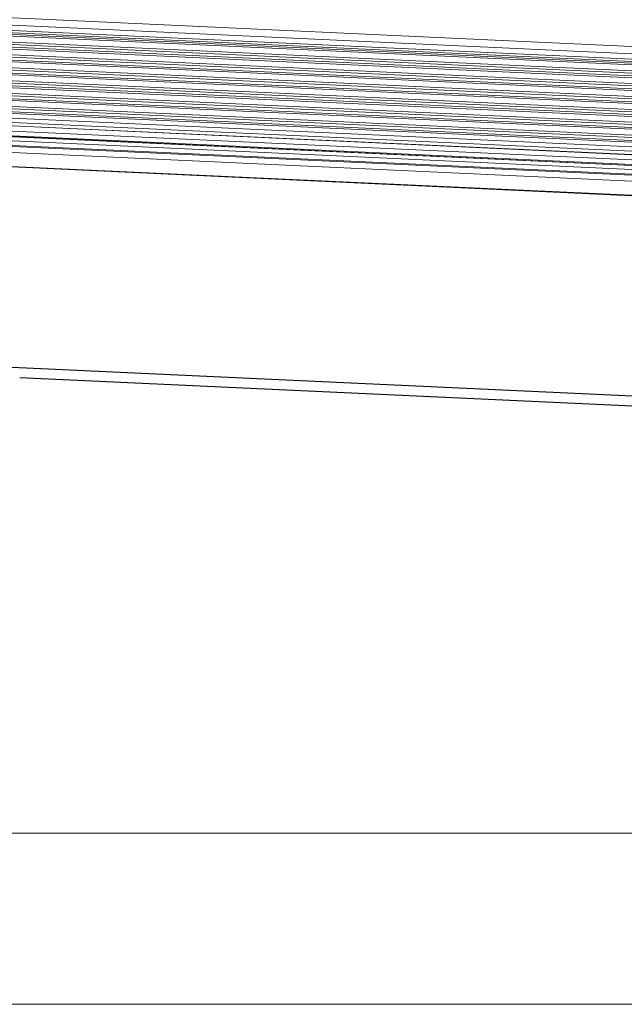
# Model space of a CAD drawing. Header units: millimetres. Extents: x 36962 to 38454, y -11669 to -10615.
# Tile 5 of 30: x 37119 to 37211, y -11669 to -11519. Entities that reach past the tile are written whole.
import ezdxf

# ---------------------------------------------------------------- set-up
doc = ezdxf.new("R2010")
doc.units = ezdxf.units.MM
doc.header["$LTSCALE"] = 50
doc.layers.get('0').update_dxf_attribs({"lineweight": 18})
doc.layers.add('02___PRT_ALL_AXES', color=7, linetype='Continuous')

msp = doc.modelspace()

# ---------------------------------------------------------------- linework, layer by layer
at = {"color": 7, "linetype": 'Continuous'}
for p, q in [((37066.39, -11517.24), (37356.85, -11530.7)), ((37071.26, -11516.35), (37351.07, -11529.32)), ((37064.63, -11518.37), (37355.09, -11531.83)), ((37064.63, -11518.59), (37355.09, -11532.05)), ((37355.59, -11531.5), (37065.13, -11518.04)), ((37355.09, -11533.58), (37064.63, -11520.12)), ((37064.68, -11518.87), (37355.14, -11532.33)), ((37355.14, -11533.23), (37064.68, -11519.77)), ((37064.63, -11520.56), (37355.09, -11534.02)), ((37355.13, -11535.2), (37064.67, -11521.74)), ((37064.68, -11520.84), (37355.14, -11534.3)), ((37355.08, -11535.55), (37064.62, -11522.09)), ((37064.62, -11522.53), (37355.08, -11535.99)), ((37064.67, -11522.81), (37355.13, -11536.27)), ((37064.61, -11524.5), (37355.07, -11537.96)), ((37355.08, -11537.52), (37064.62, -11524.06)), ((37064.66, -11524.79), (37355.12, -11538.25)), ((37355.13, -11537.17), (37064.67, -11523.71)), ((37355.07, -11539.49), (37064.61, -11526.03)), ((37355.03, -11539.14), (37064.66, -11525.68)), ((37064.61, -11526.48), (37355.07, -11539.94)), ((37064.66, -11526.76), (37355.12, -11540.22)), ((37355.12, -11541.12), (37064.66, -11527.66)), ((37355.06, -11541.46), (37064.6, -11528)), ((37064.6, -11528.45), (37355.06, -11541.91)), ((37064.65, -11528.73), (37355.11, -11542.19)), ((37064.59, -11530.42), (37355.05, -11543.88)), ((37355.06, -11543.44), (37064.6, -11529.98)), ((37355.11, -11543.09), (37064.65, -11529.63)), ((37064.65, -11530.7), (37355.11, -11544.16)), ((37355.16, -11544.85), (37064.7, -11531.39)), ((37355.21, -11545.53), (37064.75, -11532.07)), ((37065.22, -11532.61), (37355.68, -11546.07)), ((37065.27, -11532.64), (37355.73, -11546.1)), ((37356.44, -11546.94), (37066.53, -11533.51)), ((37357.12, -11547.69), (37066.66, -11534.23)), ((37357.22, -11547.8), (37066.76, -11534.34)), ((37357.12, -11547.83), (37066.81, -11534.37)), ((37067.9, -11535.05), (37357.82, -11548.48)), ((37068.03, -11535.77), (37358.49, -11549.23)), ((37358.59, -11549.35), (37068.13, -11535.89)), ((37358.48, -11549.37), (37068.18, -11535.92)), ((37359.39, -11550.35), (37069.47, -11536.91)), ((37359.38, -11552.48), (37116.24, -11541.21)), ((37359.38, -11552.54), (37116.24, -11541.28))]:
    msp.add_line(p, q, dxfattribs=at)
at = {"color": 7}
msp.add_line((36988.64, -11643.31), (38428.27, -11643.31), dxfattribs=at)
at = {"color": 2}
msp.add_line((36962.46, -11669.48), (38454.44, -11669.48), dxfattribs=at)
at = {"layer": '02___PRT_ALL_AXES', "color": 7, "linetype": 'Continuous'}
msp.add_line((37359.28, -11583.22), (37098.31, -11571.13), dxfattribs=at)
at = {"layer": '02___PRT_ALL_AXES', "color": 3, "linetype": 'Continuous'}
msp.add_line((37359.28, -11584.73), (37118.63, -11573.58), dxfattribs=at)

doc.saveas('drawing.dxf')
